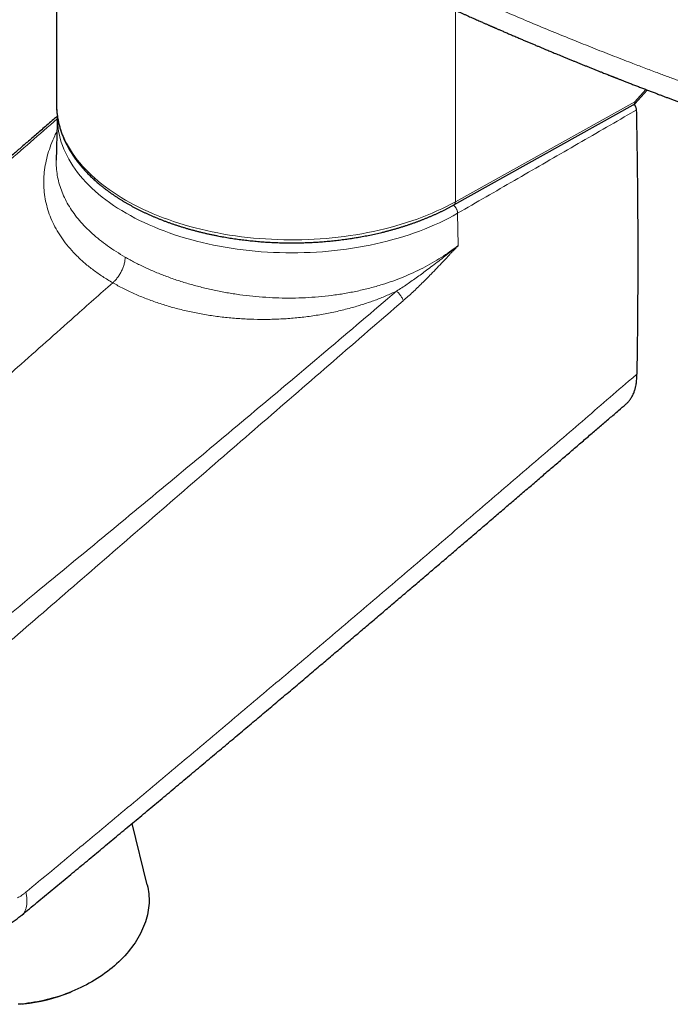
# Model space of a CAD drawing. Header units: millimetres. Extents: x 8 to 736, y 12 to 522.
# Tile 47 of 62: x 606 to 661, y 96 to 179. Entities that reach past the tile are written whole.
import ezdxf

# ---------------------------------------------------------------- set-up
doc = ezdxf.new("R2010")
doc.units = ezdxf.units.MM

msp = doc.modelspace()

# ---------------------------------------------------------------- linework, layer by layer
at = {"color": 7, "linetype": 'Continuous', "lineweight": 30}
for p, q in [((609.164, 181.867), (609.164, 171.742)), ((657.723, 171.784), (658.738, 172.916)), ((609.164, 171.742), (609.165, 171.684)), ((642.509, 163.265), (657.569, 171.661)), ((609.148, 167.039), (609.147, 167.024)), ((616.784, 106.192), (615.51, 111.355)), ((610.276, 97.173), (610.37, 97.211)), ((606.292, 96.205), (606.393, 96.215))]:
    msp.add_line(p, q, dxfattribs=at)
at = {"color": 252, "linetype": 'Continuous', "lineweight": 0}
for p, q in [((642.634, 163.54), (642.634, 179.608)), ((658.614, 172.964), (657.693, 171.935)), ((642.634, 163.54), (657.693, 171.935)), ((657.112, 170.824), (657.819, 171.232)), ((642.828, 162.577), (642.871, 159.869))]:
    msp.add_line(p, q, dxfattribs=at)
at = {"color": 252, "linetype": 'Continuous', "lineweight": 0, "flags": 128}
for points in [[(609.165, 171.684), (609.165, 171.642), (609.176, 171.347), (609.2, 171.052), (609.238, 170.758), (609.289, 170.464), (609.353, 170.171), (609.429, 169.879), (609.52, 169.589), (609.623, 169.3), (609.739, 169.012), (609.867, 168.727), (610.009, 168.443), (610.163, 168.162), (610.33, 167.883), (610.509, 167.606), (610.701, 167.332), (610.905, 167.062), (611.121, 166.794), (611.348, 166.53), (611.588, 166.269), (611.839, 166.012), (612.102, 165.759), (612.376, 165.51), (612.661, 165.265), (612.956, 165.024), (613.263, 164.788), (613.58, 164.556), (613.907, 164.329), (614.245, 164.108), (614.592, 163.891), (614.949, 163.679), (615.315, 163.473), (615.69, 163.273), (616.075, 163.078), (616.467, 162.889), (616.868, 162.706), (617.278, 162.529), (617.695, 162.358), (618.119, 162.194), (618.551, 162.036), (618.99, 161.884), (619.435, 161.739), (619.887, 161.601), (620.344, 161.469), (620.808, 161.345), (621.277, 161.227), (621.751, 161.116), (622.23, 161.013), (622.713, 160.917), (623.2, 160.828), (623.692, 160.746), (624.187, 160.672), (624.684, 160.605), (625.185, 160.545), (625.689, 160.493), (626.194, 160.449), (626.701, 160.412), (627.21, 160.383), (627.72, 160.361), (628.231, 160.347), (628.742, 160.341), (629.253, 160.342), (629.764, 160.351), (630.275, 160.367), (630.784, 160.391), (631.293, 160.423), (631.799, 160.462), (632.304, 160.509), (632.807, 160.564), (633.307, 160.626), (633.804, 160.695), (634.297, 160.772), (634.787, 160.856), (635.274, 160.947), (635.755, 161.046), (636.233, 161.152), (636.705, 161.265), (637.172, 161.385), (637.634, 161.511), (638.09, 161.645), (638.539, 161.786), (638.983, 161.933), (639.419, 162.087), (639.849, 162.247), (640.271, 162.413), (640.685, 162.586), (641.092, 162.765), (641.49, 162.95), (641.88, 163.141), (642.261, 163.338), (642.634, 163.54)], [(642.828, 162.577), (642.459, 162.369), (642.08, 162.167), (641.693, 161.971), (641.297, 161.781), (640.892, 161.597), (640.48, 161.419), (640.059, 161.248), (639.63, 161.082), (639.195, 160.924), (638.752, 160.772), (638.303, 160.626), (637.847, 160.488), (637.385, 160.356), (636.917, 160.232), (636.444, 160.115), (635.965, 160.004), (635.482, 159.902), (634.994, 159.806), (634.502, 159.718), (634.006, 159.637), (633.507, 159.564), (633.004, 159.498), (632.499, 159.44), (631.992, 159.39), (631.482, 159.347), (630.97, 159.312), (630.457, 159.285), (629.943, 159.266), (629.428, 159.254), (628.913, 159.25), (628.398, 159.254), (627.883, 159.266), (627.369, 159.285), (626.857, 159.313), (626.345, 159.347), (625.835, 159.39), (625.327, 159.441), (624.822, 159.499), (624.32, 159.564), (623.821, 159.637), (623.325, 159.718), (622.833, 159.806), (622.345, 159.902), (621.862, 160.005), (621.383, 160.115), (620.91, 160.232), (620.442, 160.357), (619.98, 160.489), (619.524, 160.627), (619.075, 160.772), (618.632, 160.924), (618.196, 161.083), (617.768, 161.248), (617.347, 161.42), (616.935, 161.598), (616.53, 161.782), (616.134, 161.972), (615.747, 162.168), (615.369, 162.37), (615, 162.578), (614.64, 162.791), (614.29, 163.009), (613.951, 163.232), (613.621, 163.461), (613.303, 163.695), (612.994, 163.933), (612.697, 164.176), (612.411, 164.423), (612.136, 164.675), (611.873, 164.93), (611.621, 165.19), (611.381, 165.453), (611.153, 165.719), (610.937, 165.989), (610.734, 166.263), (610.543, 166.539), (610.365, 166.818), (610.199, 167.1), (610.046, 167.384), (609.907, 167.67), (609.78, 167.958), (609.666, 168.248), (609.566, 168.54), (609.478, 168.833), (609.404, 169.127), (609.344, 169.422), (609.297, 169.718), (609.263, 170.015), (609.243, 170.312), (609.236, 170.61), (609.237, 170.752)], [(657.864, 149.065), (657.52, 148.769), (657.176, 148.472)]]:
    msp.add_lwpolyline(points, dxfattribs=at)
at = {"color": 7, "linetype": 'Continuous', "lineweight": 30, "flags": 128}
msp.add_lwpolyline([(616.784, 106.192), (616.824, 106.013), (616.86, 105.824), (616.889, 105.634), (616.911, 105.443), (616.925, 105.25), (616.933, 105.056), (616.933, 104.861), (616.927, 104.666), (616.913, 104.47), (616.893, 104.273), (616.865, 104.076), (616.83, 103.878), (616.788, 103.681), (616.74, 103.483), (616.684, 103.286), (616.621, 103.088), (616.552, 102.892), (616.476, 102.695), (616.393, 102.5), (616.303, 102.305), (616.207, 102.111), (616.104, 101.919), (615.994, 101.727), (615.879, 101.537), (615.756, 101.348), (615.628, 101.161), (615.493, 100.976), (615.352, 100.792), (615.206, 100.611), (615.053, 100.431), (614.895, 100.254), (614.731, 100.079), (614.561, 99.907), (614.386, 99.737), (614.205, 99.57), (614.02, 99.406), (613.829, 99.244), (613.633, 99.086), (613.433, 98.931), (613.228, 98.779), (613.018, 98.63), (612.804, 98.485), (612.586, 98.344), (612.363, 98.206), (612.137, 98.072), (611.907, 97.941), (611.673, 97.815), (611.436, 97.693), (611.195, 97.575), (610.951, 97.461), (610.705, 97.351), (610.455, 97.246), (610.203, 97.145), (609.949, 97.048), (609.692, 96.956), (609.433, 96.869), (609.172, 96.786), (608.909, 96.708), (608.645, 96.635), (608.379, 96.567), (608.113, 96.503), (607.845, 96.445), (607.576, 96.391), (607.307, 96.342), (607.037, 96.299), (606.767, 96.26), (606.496, 96.227), (606.226, 96.199), (605.956, 96.175)], dxfattribs=at)
at = {"color": 252, "linetype": 'Continuous', "lineweight": 0}
for centre, radius, start, end in [((657.4, 171.903), 0.295, 304.8182, 6.40396), ((642.341, 163.507), 0.295, 304.77147, 6.40844), ((628.914, 192.526), 32.453, 259.91562, 280.22058)]:
    msp.add_arc(centre, radius, start, end, dxfattribs=at)
at = {"color": 7, "linetype": 'Continuous', "lineweight": 30}
msp.add_arc((604.975, 110.314), 14.17, 275.74219, 291.96947, dxfattribs=at)
for points, knots in [([(634.463, 183.443), (634.466, 183.441), (634.523, 183.414), (634.628, 183.362), (634.775, 183.291), (634.912, 183.224), (635.039, 183.162), (635.156, 183.105), (635.262, 183.054), (635.358, 183.007), (635.444, 182.966), (635.523, 182.927), (635.595, 182.893), (635.659, 182.862), (635.712, 182.836), (635.754, 182.816), (635.787, 182.8), (635.819, 182.785), (635.858, 182.766), (635.908, 182.742), (635.971, 182.711), (636.044, 182.676), (636.127, 182.636), (636.219, 182.592), (636.32, 182.543), (636.43, 182.491), (636.549, 182.434), (636.732, 182.346), (636.973, 182.231), (637.267, 182.091), (637.561, 181.952), (637.853, 181.814), (638.143, 181.676), (638.425, 181.544), (638.699, 181.415), (638.932, 181.306), (639.127, 181.215), (639.285, 181.142), (639.444, 181.068), (639.608, 180.991), (639.78, 180.911), (639.962, 180.828), (640.152, 180.74), (640.355, 180.646), (640.57, 180.547), (640.799, 180.442), (641.037, 180.333), (641.285, 180.219), (641.544, 180.101), (641.819, 179.976), (642.111, 179.844), (642.42, 179.704), (642.741, 179.559), (643.031, 179.429), (643.287, 179.315), (643.506, 179.217), (643.725, 179.12), (643.937, 179.025), (644.139, 178.935), (644.329, 178.851), (644.508, 178.772), (644.675, 178.698), (644.829, 178.63), (644.972, 178.568), (645.102, 178.511), (645.219, 178.459), (645.325, 178.412), (645.42, 178.371), (645.504, 178.334), (645.577, 178.302), (645.641, 178.274), (645.699, 178.249), (645.75, 178.227), (645.797, 178.206), (645.841, 178.187), (645.889, 178.166), (645.945, 178.142), (646.014, 178.112), (646.098, 178.075), (646.198, 178.032), (646.31, 177.983), (646.433, 177.93), (646.567, 177.872), (646.712, 177.809), (646.863, 177.744), (647.02, 177.676), (647.18, 177.607), (647.35, 177.534), (647.524, 177.46), (647.698, 177.385), (647.869, 177.312), (648.082, 177.221), (648.334, 177.114), (648.622, 176.991), (648.906, 176.871), (649.184, 176.754), (649.456, 176.639), (649.716, 176.53), (649.963, 176.427), (650.185, 176.334), (650.384, 176.252), (650.565, 176.176), (650.748, 176.1), (650.938, 176.021), (651.134, 175.94), (651.351, 175.851), (651.588, 175.753), (651.847, 175.647), (652.115, 175.537), (652.379, 175.429), (652.638, 175.324), (652.889, 175.221), (653.148, 175.117), (653.408, 175.011), (653.666, 174.907), (653.93, 174.801), (654.199, 174.693), (654.471, 174.584), (654.732, 174.48), (654.962, 174.389), (655.162, 174.309), (655.335, 174.241), (655.479, 174.184), (655.594, 174.138), (655.68, 174.104), (655.756, 174.074), (655.821, 174.049), (655.874, 174.028), (655.916, 174.011), (655.951, 173.998), (655.98, 173.986), (656.009, 173.975), (656.044, 173.961), (656.085, 173.945), (656.138, 173.924), (656.207, 173.897), (656.291, 173.864), (656.387, 173.826), (656.495, 173.784), (656.614, 173.738), (656.743, 173.687), (656.882, 173.633), (657.025, 173.577), (657.235, 173.495), (657.507, 173.39), (657.839, 173.262), (658.17, 173.134), (658.501, 173.007), (658.831, 172.881), (659.151, 172.758), (659.463, 172.64), (659.753, 172.53), (660.027, 172.426), (660.292, 172.326), (660.568, 172.223), (660.853, 172.116), (661.149, 172.005), (661.474, 171.884), (661.83, 171.752), (662.218, 171.608), (662.62, 171.46), (663.03, 171.31), (663.446, 171.158), (663.869, 171.004), (664.214, 170.879), (664.475, 170.785), (664.646, 170.723), (664.812, 170.663), (664.971, 170.606), (665.122, 170.552), (665.275, 170.497), (665.428, 170.443), (665.58, 170.388), (665.721, 170.338), (665.852, 170.291), (665.972, 170.249), (666.08, 170.21), (666.177, 170.176), (666.264, 170.145), (666.337, 170.119), (666.398, 170.097), (666.448, 170.08), (666.49, 170.065), (666.524, 170.053), (666.552, 170.043), (666.577, 170.034), (666.607, 170.024), (666.646, 170.01), (666.696, 169.992), (666.756, 169.971), (666.844, 169.94), (666.96, 169.899), (667.107, 169.848), (667.266, 169.792), (667.438, 169.732), (667.624, 169.666), (667.825, 169.596), (668.041, 169.521), (668.271, 169.441), (668.513, 169.357), (668.795, 169.26), (669.11, 169.151), (669.452, 169.034), (669.825, 168.906), (670.227, 168.769), (670.656, 168.623), (671.075, 168.482), (671.457, 168.353), (671.804, 168.237), (672.115, 168.133), (672.42, 168.031), (672.72, 167.932), (673.053, 167.822), (673.422, 167.7), (673.832, 167.565), (674.284, 167.417), (674.779, 167.256), (675.192, 167.123), (675.487, 167.027), (675.662, 166.971), (675.838, 166.915), (676.013, 166.858), (676.198, 166.799), (676.387, 166.739), (676.578, 166.678), (676.755, 166.621), (676.917, 166.57), (677.064, 166.523), (677.196, 166.482), (677.299, 166.449), (677.377, 166.424), (677.432, 166.407), (677.483, 166.391), (677.53, 166.376), (677.572, 166.363), (677.612, 166.35), (677.653, 166.337), (677.7, 166.322), (677.759, 166.304), (677.83, 166.281), (677.914, 166.255), (678.011, 166.225), (678.12, 166.191), (678.241, 166.152), (678.375, 166.11), (678.523, 166.064), (678.683, 166.015), (678.855, 165.961), (679.041, 165.903), (679.238, 165.842), (679.446, 165.777), (679.666, 165.71), (679.898, 165.638), (680.144, 165.563), (680.404, 165.483), (680.679, 165.399), (680.967, 165.311), (681.268, 165.219), (681.581, 165.124), (681.908, 165.026), (682.131, 164.959), (682.244, 164.925)], [0, 0, 0, 0, 0.000256, 0.003759, 0.007033, 0.010079, 0.012896, 0.015484, 0.017844, 0.019976, 0.021879, 0.023558, 0.025236, 0.02666, 0.027831, 0.028749, 0.029416, 0.030059, 0.030843, 0.03202, 0.033415, 0.035029, 0.036861, 0.038912, 0.041138, 0.043576, 0.046223, 0.049045, 0.055703, 0.062193, 0.068516, 0.075104, 0.0815, 0.087704, 0.093715, 0.099535, 0.103074, 0.106538, 0.10996, 0.11354, 0.117316, 0.121286, 0.125452, 0.129813, 0.134591, 0.139583, 0.14479, 0.15021, 0.155844, 0.161692, 0.168181, 0.174914, 0.181891, 0.189114, 0.193778, 0.198539, 0.203365, 0.207993, 0.212364, 0.216479, 0.220337, 0.223939, 0.227285, 0.230374, 0.233158, 0.235695, 0.237984, 0.240027, 0.241852, 0.243421, 0.244747, 0.245979, 0.247162, 0.248056, 0.248963, 0.250009, 0.251203, 0.252544, 0.254468, 0.256631, 0.259034, 0.261677, 0.26456, 0.267681, 0.271043, 0.274299, 0.277753, 0.281403, 0.285198, 0.288939, 0.292609, 0.296208, 0.302619, 0.308789, 0.31472, 0.320807, 0.326618, 0.332153, 0.337413, 0.342396, 0.346338, 0.350121, 0.353997, 0.358023, 0.362197, 0.36652, 0.371806, 0.377299, 0.382998, 0.388904, 0.394077, 0.399399, 0.40487, 0.410455, 0.41591, 0.421187, 0.427179, 0.432924, 0.438422, 0.443674, 0.447434, 0.451057, 0.454542, 0.456526, 0.458341, 0.459943, 0.461334, 0.462396, 0.463288, 0.464012, 0.464568, 0.465136, 0.465851, 0.466711, 0.467718, 0.469241, 0.47101, 0.473025, 0.475285, 0.477791, 0.480492, 0.483429, 0.486489, 0.48952, 0.496619, 0.503552, 0.510319, 0.517385, 0.52426, 0.530944, 0.537438, 0.543742, 0.54904, 0.554547, 0.560263, 0.566187, 0.57232, 0.578662, 0.586403, 0.594435, 0.602757, 0.611368, 0.61982, 0.628534, 0.63751, 0.641108, 0.644672, 0.648086, 0.651347, 0.654454, 0.657409, 0.660754, 0.663878, 0.666782, 0.669466, 0.67193, 0.674136, 0.676129, 0.677911, 0.67948, 0.680644, 0.681656, 0.682515, 0.683221, 0.683774, 0.684214, 0.684796, 0.685595, 0.686613, 0.687849, 0.68927, 0.692019, 0.695022, 0.698278, 0.701787, 0.70555, 0.709694, 0.714107, 0.71879, 0.723742, 0.728963, 0.736037, 0.743, 0.749837, 0.758795, 0.767526, 0.77603, 0.784307, 0.790764, 0.797076, 0.803243, 0.809266, 0.8153, 0.823379, 0.831657, 0.840136, 0.850706, 0.861571, 0.865047, 0.868552, 0.872086, 0.875646, 0.879095, 0.883229, 0.887067, 0.890608, 0.893851, 0.896798, 0.899448, 0.9018, 0.903005, 0.904114, 0.905134, 0.906068, 0.906914, 0.907674, 0.908442, 0.909365, 0.91054, 0.911966, 0.913643, 0.915572, 0.917752, 0.920183, 0.922865, 0.92581, 0.929008, 0.93246, 0.936164, 0.940122, 0.944256, 0.948634, 0.953257, 0.958123, 0.963342, 0.968815, 0.974542, 0.980525, 0.986762, 0.993253, 1, 1, 1, 1]), ([(609.165, 171.681), (609.165, 171.647), (609.166, 171.558), (609.171, 171.412), (609.181, 171.244), (609.195, 171.077), (609.213, 170.909), (609.235, 170.741), (609.262, 170.573), (609.292, 170.405), (609.326, 170.237), (609.365, 170.07), (609.407, 169.903), (609.454, 169.735), (609.505, 169.568), (609.56, 169.402), (609.619, 169.235), (609.682, 169.07), (609.75, 168.904), (609.821, 168.739), (609.897, 168.574), (609.977, 168.41), (610.061, 168.247), (610.149, 168.084), (610.241, 167.921), (610.337, 167.76), (610.437, 167.599), (610.541, 167.439), (610.65, 167.28), (610.762, 167.122), (610.879, 166.964), (610.999, 166.808), (611.123, 166.652), (611.252, 166.498), (611.384, 166.345), (611.52, 166.193), (611.66, 166.042), (611.803, 165.892), (611.951, 165.744), (612.102, 165.597), (612.257, 165.451), (612.416, 165.307), (612.578, 165.164), (612.744, 165.022), (612.913, 164.882), (613.086, 164.743), (613.262, 164.606), (613.442, 164.471), (613.625, 164.337), (613.812, 164.205), (614.001, 164.074), (614.195, 163.945), (614.391, 163.818), (614.59, 163.693), (614.793, 163.569), (614.999, 163.448), (615.207, 163.328), (615.419, 163.209), (615.634, 163.093), (615.851, 162.979), (616.072, 162.866), (616.295, 162.756), (616.521, 162.647), (616.75, 162.541), (616.981, 162.436), (617.215, 162.334), (617.452, 162.233), (617.691, 162.135), (617.933, 162.038), (618.177, 161.944), (618.424, 161.852), (618.673, 161.762), (618.925, 161.674), (619.178, 161.588), (619.434, 161.505), (619.692, 161.423), (619.953, 161.344), (620.215, 161.268), (620.48, 161.193), (620.747, 161.121), (621.015, 161.051), (621.286, 160.983), (621.559, 160.917), (621.834, 160.854), (622.11, 160.793), (622.389, 160.735), (622.66, 160.681), (622.932, 160.629), (623.196, 160.581), (623.462, 160.535), (623.718, 160.493), (623.975, 160.453), (624.233, 160.415), (624.492, 160.379), (624.752, 160.346), (625.012, 160.314), (625.273, 160.284), (625.534, 160.257), (625.796, 160.231), (626.058, 160.208), (626.32, 160.186), (626.582, 160.167), (626.844, 160.15), (627.105, 160.135), (627.365, 160.122), (627.622, 160.111), (627.875, 160.102), (628.119, 160.096), (628.333, 160.091), (628.521, 160.089), (628.707, 160.087), (628.839, 160.087), (628.914, 160.086)], [0, 0, 0, 0, 0.0053483, 0.0142842, 0.0232293, 0.0321846, 0.0411509, 0.0501292, 0.0591202, 0.0681247, 0.0771435, 0.0861772, 0.0952263, 0.1042915, 0.1133732, 0.1224716, 0.1315871, 0.1407199, 0.14987, 0.1590375, 0.1682223, 0.1774244, 0.1866433, 0.195879, 0.205131, 0.214399, 0.2236824, 0.2329808, 0.2422935, 0.2516202, 0.26096, 0.2703125, 0.2796769, 0.2890526, 0.298439, 0.3078354, 0.3172413, 0.3266558, 0.3360786, 0.3455089, 0.3549462, 0.36439, 0.3738397, 0.3832949, 0.3927551, 0.4022199, 0.4116889, 0.4211617, 0.430638, 0.4401176, 0.4496, 0.4590852, 0.4685728, 0.4780627, 0.4875548, 0.4970488, 0.5065447, 0.5160424, 0.5255419, 0.5350431, 0.5445461, 0.5540509, 0.5635575, 0.5730661, 0.5825768, 0.5920896, 0.6016049, 0.6111226, 0.6206431, 0.6301667, 0.6396935, 0.649224, 0.6587583, 0.6682971, 0.6778406, 0.6873893, 0.6969438, 0.7065047, 0.7160726, 0.7256482, 0.7352323, 0.7448259, 0.7544299, 0.7640454, 0.7736739, 0.7833167, 0.7929755, 0.8016582, 0.8113262, 0.8200044, 0.8286812, 0.8373554, 0.8460268, 0.8546951, 0.8633599, 0.8720205, 0.8806762, 0.889326, 0.8979687, 0.9066025, 0.9152248, 0.923832, 0.9324183, 0.9409748, 0.9494861, 0.9579231, 0.9662247, 0.9742358, 0.9817801, 0.9871159, 0.9926563, 1, 1, 1, 1]), ([(657.569, 171.661), (657.571, 171.662), (657.586, 171.67), (657.614, 171.688), (657.651, 171.715), (657.685, 171.744), (657.709, 171.768), (657.721, 171.782), (657.723, 171.784)], [0, 0, 0, 0, 0.035054, 0.266814, 0.497136, 0.724529, 0.944976, 1, 1, 1, 1]), ([(657.647, 171.713), (657.653, 171.704), (657.672, 171.677), (657.701, 171.629), (657.732, 171.569), (657.763, 171.498), (657.791, 171.416), (657.809, 171.339), (657.817, 171.278), (657.818, 171.247), (657.819, 171.232)], [0, 0, 0, 0, 0.060169, 0.183523, 0.307293, 0.430689, 0.615513, 0.800328, 0.900167, 1, 1, 1, 1]), ([(657.818, 171.232), (657.83, 170.636), (657.852, 169.445), (657.88, 167.661), (657.903, 165.88), (657.921, 164.064), (657.934, 162.211), (657.941, 160.323), (657.942, 158.439), (657.938, 156.557), (657.929, 154.679), (657.912, 152.804), (657.898, 151.402), (657.883, 150.465), (657.873, 149.996), (657.865, 149.529), (657.864, 149.22), (657.864, 149.066)], [0, 0, 0, 0, 0.079847, 0.159696, 0.239544, 0.319396, 0.40446, 0.489525, 0.574593, 0.659663, 0.744744, 0.829826, 0.914912, 0.936184, 0.957457, 0.978729, 1, 1, 1, 1]), ([(609.237, 170.718), (609.131, 170.627), (608.875, 170.407), (608.472, 170.06), (608.032, 169.68), (607.61, 169.317), (607.207, 168.968), (606.821, 168.635), (606.445, 168.31), (606.078, 167.993), (605.721, 167.684), (605.373, 167.382), (605.035, 167.089), (604.706, 166.804), (604.387, 166.527), (604.078, 166.259), (603.781, 166.001), (603.495, 165.753), (603.218, 165.512), (602.937, 165.267), (602.652, 165.019), (602.366, 164.77), (602.091, 164.531), (601.829, 164.302), (601.58, 164.085), (601.344, 163.879), (601.122, 163.685), (600.911, 163.501), (600.716, 163.331), (600.537, 163.174), (600.372, 163.031), (600.218, 162.895), (600.073, 162.769), (599.939, 162.652), (599.814, 162.542), (599.695, 162.438), (599.581, 162.339), (599.475, 162.245), (599.379, 162.161), (599.293, 162.086), (599.224, 162.025), (599.169, 161.978), (599.127, 161.941), (599.09, 161.908), (599.051, 161.874), (599.007, 161.836), (598.955, 161.79), (598.895, 161.737), (598.829, 161.68), (598.759, 161.618), (598.685, 161.553), (598.622, 161.498), (598.584, 161.465), (598.571, 161.453)], [0, 0, 0, 0, 0.0296015, 0.071718, 0.1128476, 0.1529904, 0.1899357, 0.2260038, 0.261195, 0.2955092, 0.3289465, 0.361507, 0.3931906, 0.4239975, 0.4539276, 0.4829809, 0.5106621, 0.5374976, 0.5634875, 0.5886318, 0.6166691, 0.6435744, 0.6693476, 0.6939889, 0.7174981, 0.7394856, 0.7603813, 0.780185, 0.7988967, 0.8153154, 0.83079, 0.8453206, 0.8589071, 0.8715496, 0.883275, 0.8941715, 0.9052081, 0.9152501, 0.9242973, 0.9323498, 0.9394076, 0.9438399, 0.9477647, 0.951182, 0.9544958, 0.9586174, 0.9635815, 0.9693881, 0.9754509, 0.9821826, 0.989188, 0.9963639, 1, 1, 1, 1]), ([(609.237, 170.735), (609.235, 170.666), (609.219, 170.153), (609.199, 169.42), (609.18, 168.644), (609.17, 168.252), (609.165, 168.037), (609.162, 167.892), (609.154, 167.56), (609.147, 167.271), (609.141, 167.024)], [0, 0, 0, 0, 0.055967, 0.412646, 0.591022, 0.680224, 0.729002, 0.763672, 0.798203, 1, 1, 1, 1]), ([(628.914, 160.086), (629.008, 160.087), (629.141, 160.087), (629.338, 160.089), (629.509, 160.091), (629.713, 160.096), (629.927, 160.101), (630.152, 160.109), (630.385, 160.118), (630.623, 160.129), (630.866, 160.143), (631.113, 160.158), (631.362, 160.175), (631.614, 160.195), (631.867, 160.216), (632.122, 160.239), (632.377, 160.265), (632.634, 160.293), (632.891, 160.323), (633.149, 160.355), (633.406, 160.389), (633.664, 160.425), (633.922, 160.464), (634.179, 160.504), (634.436, 160.547), (634.693, 160.592), (634.949, 160.639), (635.204, 160.688), (635.459, 160.739), (635.712, 160.792), (635.965, 160.848), (636.217, 160.905), (636.468, 160.965), (636.718, 161.026), (636.966, 161.09), (637.213, 161.156), (637.459, 161.224), (637.704, 161.294), (637.947, 161.366), (638.188, 161.44), (638.428, 161.516), (638.666, 161.594), (638.903, 161.674), (639.138, 161.756), (639.371, 161.84), (639.602, 161.925), (639.831, 162.013), (640.058, 162.103), (640.283, 162.194), (640.506, 162.288), (640.727, 162.383), (640.946, 162.48), (641.163, 162.58), (641.377, 162.68), (641.589, 162.783), (641.799, 162.888), (642.006, 162.994), (642.211, 163.102), (642.378, 163.192), (642.477, 163.247), (642.509, 163.265)], [0, 0, 0, 0, 0.018802, 0.026588, 0.039498, 0.052934, 0.067371, 0.082457, 0.098049, 0.114035, 0.130333, 0.146885, 0.163644, 0.180578, 0.197658, 0.214863, 0.232176, 0.249583, 0.267073, 0.284635, 0.302262, 0.319947, 0.337683, 0.355466, 0.373291, 0.391155, 0.409054, 0.426985, 0.444946, 0.462934, 0.480948, 0.498984, 0.517043, 0.535122, 0.553219, 0.571335, 0.589467, 0.607615, 0.625777, 0.643953, 0.662143, 0.680344, 0.698558, 0.716782, 0.735018, 0.753263, 0.771518, 0.789781, 0.808054, 0.826335, 0.844624, 0.862921, 0.881224, 0.899535, 0.917852, 0.936176, 0.954506, 0.972841, 0.991182, 1, 1, 1, 1]), ([(656.951, 146.55), (656.972, 146.568), (657.019, 146.609), (657.091, 146.68), (657.166, 146.761), (657.247, 146.858), (657.331, 146.971), (657.417, 147.104), (657.496, 147.246), (657.568, 147.395), (657.627, 147.539), (657.675, 147.675), (657.715, 147.801), (657.749, 147.932), (657.783, 148.081), (657.814, 148.252), (657.839, 148.445), (657.855, 148.645), (657.863, 148.851), (657.864, 148.994), (657.864, 149.065)], [0, 0, 0, 0, 0.033862, 0.079627, 0.125567, 0.171507, 0.233525, 0.295649, 0.358526, 0.42151, 0.484712, 0.53216, 0.579608, 0.627243, 0.674878, 0.739221, 0.803684, 0.868967, 0.934366, 1, 1, 1, 1]), ([(606.252, 103.669), (606.677, 104.021), (607.525, 104.722), (608.79, 105.769), (610.045, 106.809), (611.288, 107.841), (612.521, 108.866), (613.743, 109.882), (614.954, 110.891), (616.173, 111.907), (617.399, 112.931), (618.633, 113.962), (619.856, 114.985), (621.066, 115.999), (622.264, 117.005), (623.451, 118.001), (624.626, 118.989), (625.79, 119.969), (626.941, 120.939), (628.081, 121.901), (629.21, 122.854), (630.306, 123.78), (631.369, 124.681), (632.401, 125.555), (633.423, 126.422), (634.434, 127.281), (635.44, 128.135), (636.439, 128.985), (637.431, 129.83), (638.414, 130.667), (639.385, 131.496), (640.347, 132.316), (641.298, 133.129), (642.239, 133.933), (643.184, 134.741), (644.133, 135.553), (645.085, 136.369), (646.027, 137.175), (646.957, 137.972), (647.876, 138.761), (648.785, 139.539), (649.682, 140.309), (650.568, 141.07), (651.444, 141.821), (652.309, 142.563), (653.162, 143.296), (653.99, 144.006), (654.79, 144.694), (655.566, 145.359), (656.285, 145.977), (656.746, 146.373), (656.952, 146.55)], [0, 0, 0, 0, 0.024844, 0.049492, 0.073945, 0.098202, 0.122264, 0.146131, 0.169802, 0.193277, 0.217661, 0.24183, 0.265784, 0.289524, 0.313049, 0.33636, 0.359456, 0.382337, 0.405004, 0.427456, 0.449694, 0.471717, 0.492285, 0.512662, 0.532848, 0.552843, 0.572647, 0.5925, 0.612157, 0.631617, 0.650879, 0.669945, 0.688812, 0.707483, 0.725956, 0.745097, 0.764022, 0.782731, 0.801225, 0.819503, 0.837565, 0.855413, 0.873045, 0.890462, 0.907665, 0.924652, 0.941425, 0.957043, 0.97247, 0.987706, 1, 1, 1, 1]), ([(604.655, 102.573), (604.668, 102.58), (604.739, 102.619), (604.865, 102.693), (605.034, 102.794), (605.202, 102.9), (605.367, 103.009), (605.53, 103.12), (605.693, 103.235), (605.854, 103.355), (606.014, 103.478), (606.147, 103.583), (606.225, 103.648), (606.251, 103.67)], [0, 0, 0, 0, 0.02357, 0.125619, 0.22795, 0.330353, 0.432661, 0.534712, 0.636104, 0.739908, 0.843896, 0.947857, 1, 1, 1, 1])]:
    msp.add_open_spline(points, degree=3, knots=knots, dxfattribs=at)
at = {"color": 252, "linetype": 'Continuous', "lineweight": 0}
for points, knots in [([(641.972, 181.614), (642.548, 181.356), (643.702, 180.84), (645.446, 180.077), (647.205, 179.32), (648.978, 178.571), (650.767, 177.829), (652.498, 177.124), (654.17, 176.454), (655.781, 175.82), (657.219, 175.262), (658.482, 174.78), (659.274, 174.481), (659.778, 174.292), (659.991, 174.212), (660.205, 174.132), (660.419, 174.052), (660.633, 173.972), (660.848, 173.893), (661.062, 173.813), (661.719, 173.57), (662.823, 173.166), (664.379, 172.605), (665.948, 172.049), (667.529, 171.497), (669.123, 170.949), (670.73, 170.407), (672.404, 169.851), (674.146, 169.282), (675.958, 168.702), (677.786, 168.127), (679.629, 167.558), (680.866, 167.186), (681.487, 166.999)], [0, 0, 0, 0, 0.045826, 0.091819, 0.137981, 0.184315, 0.230822, 0.277504, 0.318731, 0.360097, 0.401603, 0.429074, 0.456608, 0.462024, 0.467442, 0.472863, 0.478286, 0.483711, 0.489139, 0.494569, 0.500002, 0.53898, 0.578131, 0.617456, 0.656957, 0.696635, 0.736492, 0.776528, 0.820777, 0.865247, 0.90994, 0.954857, 1, 1, 1, 1]), ([(657.693, 171.935), (657.694, 171.934), (657.697, 171.931), (657.699, 171.924), (657.702, 171.919), (657.705, 171.914), (657.708, 171.909), (657.71, 171.903), (657.713, 171.897), (657.717, 171.889), (657.721, 171.88), (657.725, 171.869), (657.729, 171.857), (657.733, 171.842), (657.735, 171.83), (657.735, 171.821), (657.735, 171.815), (657.734, 171.81), (657.733, 171.804), (657.732, 171.798), (657.729, 171.791), (657.725, 171.787), (657.723, 171.785)], [0, 0, 0, 0, 0.022197, 0.050655, 0.079039, 0.098167, 0.127288, 0.155891, 0.177131, 0.223868, 0.281895, 0.324989, 0.400136, 0.493378, 0.60471, 0.643735, 0.686343, 0.732534, 0.782309, 0.835669, 0.892611, 1, 1, 1, 1]), ([(609.23, 170.489), (607.732, 169.192), (604.283, 166.205), (600.81, 163.164), (598.84, 161.412), (598.796, 161.372)], [0, 0, 0, 0, 0.42835, 0.986969, 1, 1, 1, 1]), ([(642.828, 162.577), (644.416, 163.493), (647.591, 165.324), (652.351, 168.075), (655.525, 169.907), (657.112, 170.824)], [0, 0, 0, 0, 0.333345, 0.666677, 1, 1, 1, 1]), ([(613.883, 156.735), (613.6, 156.905), (613.034, 157.244), (612.258, 157.793), (611.538, 158.369), (610.883, 158.973), (610.292, 159.601), (609.769, 160.252), (609.314, 160.924), (608.93, 161.615), (608.618, 162.322), (608.377, 163.044), (608.208, 163.777), (608.111, 164.52), (608.085, 165.271), (608.131, 166.028), (608.248, 166.788), (608.434, 167.551), (608.691, 168.315), (608.948, 168.945), (609.139, 169.32), (609.201, 169.44)], [0, 0, 0, 0, 0.054816, 0.109541, 0.164193, 0.218783, 0.27332, 0.327807, 0.38225, 0.436642, 0.490959, 0.545197, 0.599345, 0.653385, 0.707299, 0.761067, 0.814679, 0.868158, 0.921508, 0.974723, 1, 1, 1, 1]), ([(609.147, 167.024), (609.144, 166.978), (609.129, 166.714), (609.163, 166.238), (609.251, 165.598), (609.406, 164.966), (609.621, 164.344), (609.896, 163.731), (610.232, 163.131), (610.627, 162.543), (611.081, 161.969), (611.59, 161.41), (612.155, 160.868), (612.772, 160.343), (613.441, 159.837), (614.157, 159.349), (614.674, 159.042), (614.932, 158.888)], [0, 0, 0, 0, 0.014914, 0.085136, 0.155401, 0.225701, 0.296027, 0.366368, 0.436715, 0.507062, 0.577393, 0.647722, 0.718068, 0.788449, 0.858884, 0.929392, 1, 1, 1, 1]), ([(642.828, 162.577), (642.826, 162.598), (642.824, 162.642), (642.812, 162.711), (642.794, 162.781), (642.768, 162.852), (642.737, 162.922), (642.701, 162.99), (642.659, 163.055), (642.613, 163.116), (642.564, 163.172), (642.519, 163.217), (642.489, 163.239), (642.478, 163.248)], [0, 0, 0, 0, 0.094083, 0.188165, 0.282248, 0.376331, 0.470413, 0.564496, 0.658579, 0.752661, 0.846744, 0.940827, 1, 1, 1, 1]), ([(614.932, 158.888), (615.199, 158.738), (615.734, 158.439), (616.588, 158.02), (617.478, 157.626), (618.403, 157.261), (619.361, 156.924), (620.349, 156.618), (621.364, 156.345), (622.403, 156.105), (623.462, 155.9), (624.538, 155.732), (625.628, 155.601), (626.728, 155.509), (627.834, 155.456), (628.943, 155.445), (630.052, 155.476), (631.157, 155.55), (632.254, 155.668), (633.341, 155.83), (634.414, 156.037), (635.469, 156.287), (636.46, 156.57), (637.386, 156.88), (638.249, 157.209), (639.089, 157.573), (639.904, 157.97), (640.692, 158.399), (641.451, 158.859), (642.182, 159.346), (642.641, 159.695), (642.87, 159.869)], [0, 0, 0, 0, 0.035847, 0.071647, 0.107413, 0.143152, 0.178873, 0.214584, 0.250293, 0.286004, 0.321707, 0.3574, 0.393084, 0.428755, 0.464412, 0.500054, 0.535685, 0.571318, 0.606959, 0.642607, 0.678262, 0.713921, 0.749586, 0.780801, 0.812032, 0.843293, 0.874583, 0.905902, 0.937247, 0.968614, 1, 1, 1, 1]), ([(637.696, 156.031), (637.991, 156.223), (638.584, 156.61), (639.461, 157.228), (640.216, 157.781), (640.851, 158.259), (641.366, 158.657), (641.877, 159.058), (642.381, 159.463), (642.71, 159.731), (642.875, 159.866)], [0, 0, 0, 0, 0.162452, 0.32703, 0.49342, 0.593969, 0.694934, 0.796229, 0.897807, 1, 1, 1, 1]), ([(642.879, 159.843), (642.818, 159.787), (642.695, 159.675), (642.519, 159.483), (642.341, 159.296), (642.037, 158.971), (641.459, 158.356), (640.684, 157.545), (639.833, 156.689), (639.057, 155.938), (638.529, 155.471), (638.266, 155.237)], [0, 0, 0, 0, 0.038962, 0.078149, 0.11735, 0.15657, 0.279909, 0.500306, 0.667181, 0.833757, 1, 1, 1, 1]), ([(613.883, 156.735), (613.953, 156.8), (614.094, 156.933), (614.293, 157.174), (614.477, 157.444), (614.637, 157.736), (614.767, 158.039), (614.86, 158.338), (614.918, 158.625), (614.928, 158.802), (614.932, 158.888)], [0, 0, 0, 0, 0.119279, 0.24333, 0.37078, 0.5, 0.62922, 0.75667, 0.880721, 1, 1, 1, 1]), ([(604.154, 148.094), (604.736, 148.612), (606.913, 150.553), (610.156, 153.433), (612.818, 155.792), (613.883, 156.735)], [0, 0, 0, 0, 0.179481, 0.671792, 1, 1, 1, 1]), ([(637.694, 156.03), (637.4, 155.896), (636.811, 155.628), (635.894, 155.27), (634.956, 154.945), (633.944, 154.64), (632.858, 154.363), (631.699, 154.122), (630.522, 153.93), (629.333, 153.788), (628.135, 153.697), (626.933, 153.655), (625.731, 153.661), (624.534, 153.717), (623.348, 153.819), (622.175, 153.969), (621.022, 154.166), (619.894, 154.408), (618.794, 154.693), (617.728, 155.022), (616.698, 155.391), (615.711, 155.8), (614.765, 156.245), (614.177, 156.571), (613.883, 156.735)], [0, 0, 0, 0, 0.039181, 0.078483, 0.1179, 0.157422, 0.20343, 0.249558, 0.295797, 0.342148, 0.388621, 0.435211, 0.481903, 0.528687, 0.575552, 0.622492, 0.669507, 0.716575, 0.763685, 0.810841, 0.858044, 0.905298, 0.952612, 1, 1, 1, 1]), ([(577.365, 106.055), (577.45, 106.125), (577.636, 106.276), (577.932, 106.52), (578.255, 106.785), (578.591, 107.061), (579.257, 107.609), (580.599, 108.712), (583.236, 110.877), (587.943, 114.736), (594.097, 119.776), (601.068, 125.489), (607.547, 130.812), (613.799, 135.971), (619.823, 140.967), (625.815, 145.972), (631.777, 150.989), (635.72, 154.348), (637.693, 156.029)], [0, 0, 0, 0, 0.004194, 0.009074, 0.014538, 0.020057, 0.025577, 0.047258, 0.085973, 0.155099, 0.278519, 0.388727, 0.498949, 0.599152, 0.69936, 0.79956, 0.899727, 1, 1, 1, 1]), ([(638.263, 155.235), (638.254, 155.265), (638.236, 155.328), (638.19, 155.431), (638.13, 155.54), (638.056, 155.652), (637.972, 155.761), (637.881, 155.862), (637.787, 155.953), (637.724, 156.004), (637.693, 156.029)], [0, 0, 0, 0, 0.119052, 0.243061, 0.370607, 0.5, 0.629393, 0.756939, 0.880948, 1, 1, 1, 1]), ([(638.263, 155.235), (636.303, 153.538), (632.385, 150.146), (626.492, 145.038), (620.586, 139.92), (614.666, 134.789), (608.862, 129.762), (603.177, 124.843), (597.61, 120.035), (591.434, 114.712), (586.021, 110.061), (582.357, 106.925), (581.055, 105.812), (580.735, 105.538), (580.414, 105.264), (580.093, 104.99), (579.774, 104.717), (579.467, 104.456), (579.187, 104.216), (579.012, 104.066), (578.931, 103.997)], [0, 0, 0, 0, 0.100279, 0.200454, 0.300659, 0.40087, 0.501074, 0.594595, 0.688107, 0.781602, 0.905025, 0.95934, 0.964674, 0.970009, 0.975344, 0.980679, 0.986014, 0.991277, 0.995956, 1, 1, 1, 1]), ([(657.176, 148.472), (655.786, 147.275), (653.005, 144.879), (648.831, 141.287), (644.653, 137.696), (640.466, 134.107), (636.27, 130.522), (632.063, 126.941), (627.845, 123.367), (623.616, 119.798), (619.377, 116.236), (615.128, 112.68), (610.869, 109.13), (608.022, 106.768), (606.598, 105.588)], [0, 0, 0, 0, 0.083219, 0.166452, 0.249712, 0.333013, 0.416361, 0.499735, 0.583114, 0.666492, 0.74987, 0.833247, 0.916624, 1, 1, 1, 1]), ([(605.897, 105.103), (605.956, 105.137), (606.073, 105.205), (606.249, 105.321), (606.424, 105.448), (606.54, 105.541), (606.598, 105.588)], [0, 0, 0, 0, 0.250414, 0.499917, 0.749461, 1, 1, 1, 1]), ([(606.598, 105.588), (606.609, 105.529), (606.633, 105.411), (606.658, 105.239), (606.676, 105.071), (606.686, 104.906), (606.686, 104.747), (606.677, 104.593), (606.659, 104.446), (606.63, 104.306), (606.591, 104.175), (606.542, 104.052), (606.483, 103.938), (606.413, 103.834), (606.336, 103.744), (606.279, 103.694), (606.251, 103.67)], [0, 0, 0, 0, 0.066311, 0.133682, 0.202077, 0.27148, 0.34188, 0.413207, 0.485387, 0.558355, 0.632049, 0.70638, 0.781258, 0.856599, 0.932325, 1, 1, 1, 1])]:
    msp.add_open_spline(points, degree=3, knots=knots, dxfattribs=at)

doc.saveas('drawing.dxf')
